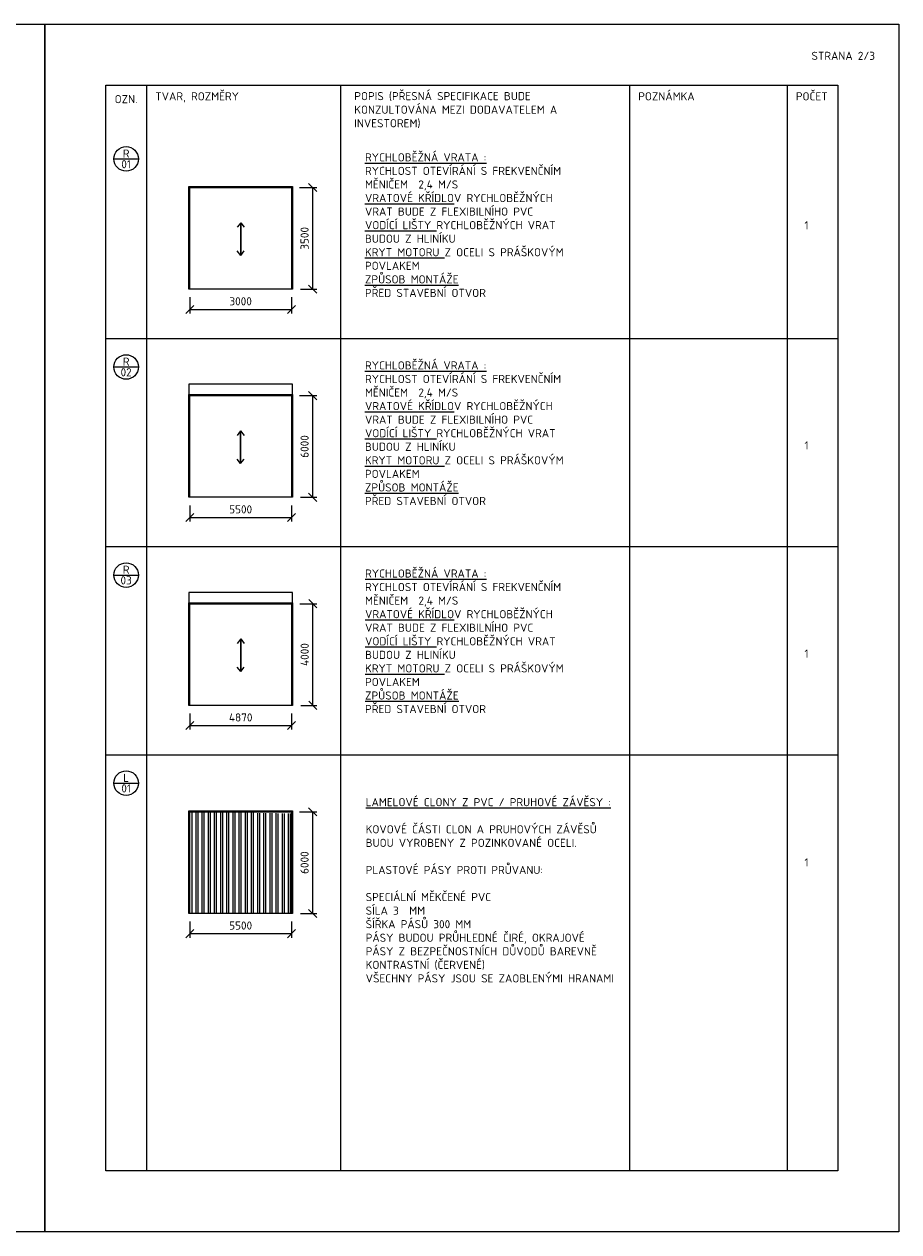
# Model space of a CAD drawing. Header units: millimetres. Extents: x 22658 to 127420, y -26060 to 5012.
# Tile 4 of 4: x 105912 to 127420, y -26060 to 3640. Entities that reach past the tile are written whole.
import ezdxf
from ezdxf.enums import TextEntityAlignment as Align

# ---------------------------------------------------------------- set-up
doc = ezdxf.new("R2010")
doc.units = ezdxf.units.MM
doc.header["$LTSCALE"] = 200
doc.layers.get('Defpoints').update_dxf_attribs({"color": 253})
for name, color, linetype, lineweight in [('A99_N_kce-pohl', 7, 'Continuous', 20), ('A99_N_koty-100', 160, 'Continuous', 9), ('A99_N_leg-ram', 7, 'Continuous', 9), ('A99_N_txt-popis-mist', 252, 'Continuous', 9), ('A99_N_znaceni', 160, 'Continuous', 9), ('A99_S_kce-rez-sil', 201, 'Continuous', 40), ('A99_S_sraf', 252, 'Continuous', 9), ('A99_S_txt-popis-100', 240, 'Continuous', 9)]:
    doc.layers.add(name, color=color, linetype=linetype, lineweight=lineweight)
doc.styles.add('A99_kota', font='isocpeur.ttf')
doc.styles.add('A99_popis', font='isocpeur.ttf')
doc.dimstyles.new('A99_kota-100', dxfattribs={"dimscale": 100, "dimtxt": 2, "dimasz": 2, "dimexe": 1, "dimexo": 5, "dimgap": 1, "dimtad": 1, "dimdec": 0, "dimtxsty": 'A99_kota', "dimblk": 'OBLIQUE', "dimcen": 2.5, "dimclrt": 5, "dimadec": 0, "dimazin": 0, "dimtfac": 1, "dimtdec": 0, "dimtix": 1, "dimtmove": 2, "dimatfit": 3, "dimfxl": 0, "dimlwd": -1, "dimlwe": -1, "dimarcsym": 0})

# ---------------------------------------------------------------- blocks, each defined once
blk = doc.blocks.new('*U40')
at = {"color": 0, "linetype": 'ByBlock'}
blk.add_line((-3.02, 0), (3.02, 0), dxfattribs=at)
blk.add_circle((0, 0), 3.02, dxfattribs=at)
at = {"color": 0, "linetype": 'ByBlock', "style": 'A99_popis'}
for tag, p in [('KATEGORIE', (0, 1.31)), ('PRVEK', (0, -1.3))]:
    blk.add_attdef(tag, text='', height=2, dxfattribs=at).set_placement(p, align=Align.MIDDLE_CENTER)
blk = doc.blocks.new('_OBLIQUE')
at = {"color": 0, "linetype": 'ByBlock'}
blk.add_line((-0.5, -0.5), (0.5, 0.5), dxfattribs=at)
blk = doc.blocks.new('*D65')
at = {"layer": 'A99_N_koty-100', "color": 0, "transparency": 16777216}
for p, q in [((112685, -378), (113107, -378)), ((113007, -2878), (113007, -378)), ((112710, -2878), (113107, -2878))]:
    blk.add_line(p, q, dxfattribs=at)
at = {"layer": 'Defpoints', "color": 0, "transparency": 16777216}
for p in [(112485, -378), (113007, -378), (112510, -2878)]:
    blk.add_point(p, dxfattribs=at)
at = {"layer": 'A99_N_koty-100', "color": 0, "transparency": 16777216, "xscale": 200, "yscale": 200, "zscale": 200}
for p, rotation in [((113007, -378), 90), ((113007, -2878), 270)]:
    blk.add_blockref('_OBLIQUE', p, dxfattribs=dict(at, rotation=rotation))
at = {"layer": 'A99_N_koty-100', "color": 5, "transparency": 16777216, "insert": (112807, -1628), "char_height": 200, "attachment_point": 5, "rotation": 90, "style": 'A99_kota'}
blk.add_mtext('3500', dxfattribs=at)
blk = doc.blocks.new('*D66')
at = {"layer": 'A99_N_koty-100', "color": 0, "transparency": 16777216}
for p, q in [((109985, -3078), (109985, -3475)), ((112485, -3078), (112485, -3475)), ((109985, -3375), (112485, -3375))]:
    blk.add_line(p, q, dxfattribs=at)
at = {"layer": 'Defpoints', "color": 0, "transparency": 16777216}
for p in [(109985, -2878), (112485, -2878), (112485, -3375)]:
    blk.add_point(p, dxfattribs=at)
at = {"layer": 'A99_N_koty-100', "color": 0, "transparency": 16777216, "xscale": 200, "yscale": 200, "zscale": 200, "rotation": 180}
blk.add_blockref('_OBLIQUE', (109985, -3375), dxfattribs=at)
at = {"layer": 'A99_N_koty-100', "color": 0, "transparency": 16777216, "xscale": 200, "yscale": 200, "zscale": 200}
blk.add_blockref('_OBLIQUE', (112485, -3375), dxfattribs=at)
at = {"layer": 'A99_N_koty-100', "color": 5, "transparency": 16777216, "insert": (111235, -3175), "char_height": 200, "attachment_point": 5, "style": 'A99_kota'}
blk.add_mtext('3000', dxfattribs=at)
blk = doc.blocks.new('*D67')
at = {"layer": 'A99_N_koty-100', "color": 0, "transparency": 16777216}
for p, q in [((112685, -5496), (113107, -5496)), ((113007, -7996), (113007, -5496)), ((112710, -7996), (113107, -7996))]:
    blk.add_line(p, q, dxfattribs=at)
at = {"layer": 'Defpoints', "color": 0, "transparency": 16777216}
for p in [(112485, -5496), (113007, -5496), (112510, -7996)]:
    blk.add_point(p, dxfattribs=at)
at = {"layer": 'A99_N_koty-100', "color": 0, "transparency": 16777216, "xscale": 200, "yscale": 200, "zscale": 200}
for p, rotation in [((113007, -5496), 90), ((113007, -7996), 270)]:
    blk.add_blockref('_OBLIQUE', p, dxfattribs=dict(at, rotation=rotation))
at = {"layer": 'A99_N_koty-100', "color": 5, "transparency": 16777216, "insert": (112807, -6746), "char_height": 200, "attachment_point": 5, "rotation": 90, "style": 'A99_kota'}
blk.add_mtext('6000', dxfattribs=at)
blk = doc.blocks.new('*D68')
at = {"layer": 'A99_N_koty-100', "color": 0, "transparency": 16777216}
for p, q in [((109985, -8196), (109985, -8593)), ((112485, -8196), (112485, -8593)), ((109985, -8493), (112485, -8493))]:
    blk.add_line(p, q, dxfattribs=at)
at = {"layer": 'Defpoints', "color": 0, "transparency": 16777216}
for p in [(109985, -7996), (112485, -7996), (112485, -8493)]:
    blk.add_point(p, dxfattribs=at)
at = {"layer": 'A99_N_koty-100', "color": 0, "transparency": 16777216, "xscale": 200, "yscale": 200, "zscale": 200, "rotation": 180}
blk.add_blockref('_OBLIQUE', (109985, -8493), dxfattribs=at)
at = {"layer": 'A99_N_koty-100', "color": 0, "transparency": 16777216, "xscale": 200, "yscale": 200, "zscale": 200}
blk.add_blockref('_OBLIQUE', (112485, -8493), dxfattribs=at)
at = {"layer": 'A99_N_koty-100', "color": 5, "transparency": 16777216, "insert": (111235, -8293), "char_height": 200, "attachment_point": 5, "style": 'A99_kota'}
blk.add_mtext('5500', dxfattribs=at)
blk = doc.blocks.new('*D69')
at = {"layer": 'A99_N_koty-100', "color": 0, "transparency": 16777216}
for p, q in [((112687, -10613), (113109, -10613)), ((113009, -13113), (113009, -10613)), ((112712, -13113), (113109, -13113))]:
    blk.add_line(p, q, dxfattribs=at)
at = {"layer": 'Defpoints', "color": 0, "transparency": 16777216}
for p in [(112487, -10613), (113009, -10613), (112512, -13113)]:
    blk.add_point(p, dxfattribs=at)
at = {"layer": 'A99_N_koty-100', "color": 0, "transparency": 16777216, "xscale": 200, "yscale": 200, "zscale": 200}
for p, rotation in [((113009, -10613), 90), ((113009, -13113), 270)]:
    blk.add_blockref('_OBLIQUE', p, dxfattribs=dict(at, rotation=rotation))
at = {"layer": 'A99_N_koty-100', "color": 5, "transparency": 16777216, "insert": (112809, -11863), "char_height": 200, "attachment_point": 5, "rotation": 90, "style": 'A99_kota'}
blk.add_mtext('4000', dxfattribs=at)
blk = doc.blocks.new('*D70')
at = {"layer": 'A99_N_koty-100', "color": 0, "transparency": 16777216}
for p, q in [((109987, -13313), (109987, -13710)), ((112487, -13313), (112487, -13710)), ((109987, -13610), (112487, -13610))]:
    blk.add_line(p, q, dxfattribs=at)
at = {"layer": 'Defpoints', "color": 0, "transparency": 16777216}
for p in [(109987, -13113), (112487, -13113), (112487, -13610)]:
    blk.add_point(p, dxfattribs=at)
at = {"layer": 'A99_N_koty-100', "color": 0, "transparency": 16777216, "xscale": 200, "yscale": 200, "zscale": 200, "rotation": 180}
blk.add_blockref('_OBLIQUE', (109987, -13610), dxfattribs=at)
at = {"layer": 'A99_N_koty-100', "color": 0, "transparency": 16777216, "xscale": 200, "yscale": 200, "zscale": 200}
blk.add_blockref('_OBLIQUE', (112487, -13610), dxfattribs=at)
at = {"layer": 'A99_N_koty-100', "color": 5, "transparency": 16777216, "insert": (111237, -13410), "char_height": 200, "attachment_point": 5, "style": 'A99_kota'}
blk.add_mtext('4870', dxfattribs=at)
blk = doc.blocks.new('*D72')
at = {"layer": 'A99_N_koty-100', "color": 0, "transparency": 16777216}
for p, q in [((112685, -15730), (113107, -15730)), ((113007, -18230), (113007, -15730)), ((112710, -18230), (113107, -18230))]:
    blk.add_line(p, q, dxfattribs=at)
at = {"layer": 'Defpoints', "color": 0, "transparency": 16777216}
for p in [(112485, -15730), (113007, -15730), (112510, -18230)]:
    blk.add_point(p, dxfattribs=at)
at = {"layer": 'A99_N_koty-100', "color": 0, "transparency": 16777216, "xscale": 200, "yscale": 200, "zscale": 200}
for p, rotation in [((113007, -15730), 90), ((113007, -18230), 270)]:
    blk.add_blockref('_OBLIQUE', p, dxfattribs=dict(at, rotation=rotation))
at = {"layer": 'A99_N_koty-100', "color": 5, "transparency": 16777216, "insert": (112807, -16980), "char_height": 200, "attachment_point": 5, "rotation": 90, "style": 'A99_kota'}
blk.add_mtext('6000', dxfattribs=at)
blk = doc.blocks.new('*D73')
at = {"layer": 'A99_N_koty-100', "color": 0, "transparency": 16777216}
for p, q in [((109985, -18430), (109985, -18827)), ((112485, -18430), (112485, -18827)), ((109985, -18727), (112485, -18727))]:
    blk.add_line(p, q, dxfattribs=at)
at = {"layer": 'Defpoints', "color": 0, "transparency": 16777216}
for p in [(109985, -18230), (112485, -18230), (112485, -18727)]:
    blk.add_point(p, dxfattribs=at)
at = {"layer": 'A99_N_koty-100', "color": 0, "transparency": 16777216, "xscale": 200, "yscale": 200, "zscale": 200, "rotation": 180}
blk.add_blockref('_OBLIQUE', (109985, -18727), dxfattribs=at)
at = {"layer": 'A99_N_koty-100', "color": 0, "transparency": 16777216, "xscale": 200, "yscale": 200, "zscale": 200}
blk.add_blockref('_OBLIQUE', (112485, -18727), dxfattribs=at)
at = {"layer": 'A99_N_koty-100', "color": 5, "transparency": 16777216, "insert": (111235, -18527), "char_height": 200, "attachment_point": 5, "style": 'A99_kota'}
blk.add_mtext('5500', dxfattribs=at)

msp = doc.modelspace()

# ---------------------------------------------------------------- hatches: boundary and pattern name
at = {"layer": 'A99_S_sraf', "linetype": 'Continuous', "lineweight": 0, "ltscale": 0.5, "transparency": 33554687}
h = msp.add_hatch(dxfattribs=at)
h.set_pattern_fill('ANSI32', color=32, scale=404, angle=45)
h.set_pattern_definition([(90, (0, 0), (-151.5, 0), []), (90, (50.5, 50.5), (-151.5, 0), [])])
h.paths.add_polyline_path([(112511.7, -15774.9), (109986.7, -15729.8), (109986.7, -18229.8), (112486.7, -18229.8)])

# ---------------------------------------------------------------- linework, layer by layer
at = {"layer": 'A99_N_kce-pohl', "color": 10}
for points in [[(109959.5, -2878.3), (109959.5, -353.3), (112509.5, -353.3), (112509.5, -2878.3)], [(109984.5, -2878.3), (109984.5, -378.3), (112484.5, -378.3), (112484.5, -2878.3)], [(109959.5, -5470.5), (112510, -5470.5), (112510, -5217.2), (109959.5, -5217.2)], [(109959.5, -7995.5), (109959.5, -5470.5), (112509.5, -5470.5), (112509.5, -7995.5)], [(109984.5, -7995.5), (109984.5, -5495.5), (112484.5, -5495.5), (112484.5, -7995.5)], [(109959.5, -10587.7), (112510, -10587.7), (112510, -10334.3), (109959.5, -10334.3)], [(109961.7, -13112.7), (109961.7, -10587.7), (112511.7, -10587.7), (112511.7, -13112.7)], [(109986.7, -13112.7), (109986.7, -10612.7), (112486.7, -10612.7), (112486.7, -13112.7)], [(109961.7, -18229.8), (109961.7, -15704.8), (112511.7, -15704.8), (112511.7, -18229.8)], [(109986.7, -18229.8), (109986.7, -15729.8), (112486.7, -15729.8), (112486.7, -18229.8)]]:
    msp.add_lwpolyline(points, close=True, dxfattribs=at)
at = {"layer": 'A99_N_leg-ram'}
for p, q in [((107920, -4091.3), (125920, -4091.3)), ((107922.2, -9208.5), (125922.2, -9208.5)), ((107920, -14325.7), (125920, -14325.7))]:
    msp.add_line(p, q, dxfattribs=at)
at = {"layer": 'A99_N_leg-ram', "const_width": 2}
msp.add_lwpolyline([(107920, 2140), (125920, 2140), (125920, 1025.8), (107920, 1025.8)], close=True, dxfattribs=at)
at = {"layer": 'A99_N_leg-ram'}
for points in [[(107920, 2140), (125920, 2140), (125920, -24560), (107920, -24560)], [(108920, 2140), (108920, 2140)]]:
    msp.add_lwpolyline(points, close=True, dxfattribs=at)
for points in [[(108920, 2140), (108920, -24560)], [(113690, 2140), (113690, -24560)], [(120794.6, 2140), (120794.6, -24560)], [(124670, 2140), (124670, -24560)]]:
    msp.add_lwpolyline(points, dxfattribs=at)
at = {"layer": 'A99_N_txt-popis-mist'}
for points in [[(85420, 3640), (106420, 3640), (106420, -26060), (85420, -26060)], [(106420, 3640), (127420, 3640), (127420, -26060), (106420, -26060)]]:
    msp.add_lwpolyline(points, close=True, dxfattribs=at)
at = {"layer": 'A99_S_kce-rez-sil', "color": 1, "linetype": 'Continuous', "lineweight": 9, "ltscale": 0.5}
for points in [[(111236.7, -1244.8), (111151.7, -1354.8)], [(111236.7, -1244.8), (111236.7, -2047.3)], [(111236.7, -2047.3), (111236.7, -1244.8)], [(111236.7, -1244.8), (111321.7, -1354.8)], [(111236.7, -2047.3), (111151.7, -1937.3)], [(111236.7, -2047.3), (111321.7, -1937.3)], [(111234.5, -6362), (111149.5, -6472)], [(111234.5, -6362), (111234.5, -7164.4)], [(111234.5, -7164.4), (111234.5, -6362)], [(111234.5, -6362), (111319.5, -6472)], [(111234.5, -7164.4), (111149.5, -7054.4)], [(111234.5, -7164.4), (111319.5, -7054.4)], [(111236.7, -11479.2), (111151.7, -11589.2)], [(111236.7, -11479.2), (111236.7, -12281.6)], [(111236.7, -12281.6), (111236.7, -11479.2)], [(111236.7, -11479.2), (111321.7, -11589.2)], [(111236.7, -12281.6), (111151.7, -12171.6)], [(111236.7, -12281.6), (111321.7, -12171.6)]]:
    msp.add_lwpolyline(points, dxfattribs=at)

# ---------------------------------------------------------------- block references
at = {"layer": 'A99_N_znaceni', "color": 5, "xscale": 100, "yscale": 100, "zscale": 100}
for p, values in [((108420, 326.1), {'KATEGORIE': 'R', 'PRVEK': '01'}), ((108420, -4791.1), {'KATEGORIE': 'R', 'PRVEK': '02'})]:
    msp.add_blockref('*U40', p, dxfattribs=at).add_auto_attribs(values)
at = {"layer": 'A99_N_znaceni', "color": 5}
ref = msp.add_blockref('*U40', (108420, -9908.3), dxfattribs=dict(at, xscale=100, yscale=100, zscale=100))
ref.add_attrib('KATEGORIE', 'R', dxfattribs={"layer": '0', "color": 5, "linetype": 'ByBlock', "height": 200, "style": 'A99_popis'}).set_placement((108420, -9777.3), align=Align.MIDDLE_CENTER)
ref.add_attrib('PRVEK', '03', dxfattribs={"layer": '0', "color": 5, "linetype": 'ByBlock', "height": 200, "style": 'A99_popis'}).set_placement((108420, -10038.1), align=Align.MIDDLE_CENTER)
ref = msp.add_blockref('*U40', (108420, -15025.4), dxfattribs=dict(at, xscale=100, yscale=100, zscale=100))
ref.add_attrib('KATEGORIE', 'L', dxfattribs={"layer": '0', "color": 5, "linetype": 'ByBlock', "height": 200, "style": 'A99_popis'}).set_placement((108420, -14894.4), align=Align.MIDDLE_CENTER)
ref.add_attrib('PRVEK', '01', dxfattribs={"layer": '0', "color": 5, "linetype": 'ByBlock', "height": 200, "style": 'A99_popis'}).set_placement((108420, -15155.2), align=Align.MIDDLE_CENTER)

# ---------------------------------------------------------------- texts
at = {"layer": 'A99_S_txt-popis-100', "char_height": 200, "attachment_point": 1, "style": 'A99_kota'}
for s, width, gutter_width, insert in [('{\\fISOCPEUR|b1|i0|c238|p34;STRANA 2/3}', 1497.827, 1, (125272.2, 2961)), ('{\\fISOCPEUR|b1|i0|c238|p34;OZN.}', 576.184, 1, (108137.2, 1895.9)), ('{\\fISOCPEUR|b1|i0|c238|p34;TVAR, ROZMĚRY}', 4915.047, 1, (109137.2, 1965.3)), ('{\\fISOCPEUR|b1|i0|c238|p34;POPIS (PŘESNÁ SPECIFIKACE BUDE KONZULTOVÁNA MEZI DODAVATELEM A INVESTOREM)}', 6306.175, 1, (114030, 1970)), ('{\\fISOCPEUR|b1|i0|c238|p34;POZNÁMKA}', 2807.247, 1, (121011.8, 1965.3)), ('{\\fISOCPEUR|b1|i0|c238|p34;POČET}', 758.304, 1, (124887.2, 1965.3)), ('{\\fISOCPEUR|b1|i0|c238|p34;\\LRYCHLOBĚŽNÁ VRATA :\\P}RYCHLOST OTEVÍRÁNÍ S FREKVENČNÍM MĚNIČEM  2,4 M/S\\P{\\LVRATOVÉ KŘÍDLO}V RYCHLOBĚŽNÝCH VRAT BUDE Z FLEXIBILNÍHO PVC \\P{\\LVODÍCÍ LIŠTY} RYCHLOBĚŽNÝCH VRAT BUDOU Z HLINÍKU\\P{\\LKRYT MOTORU} Z OCELI S PRÁŠKOVÝM POVLAKEM\\P{\\LZPŮSOB MONTÁŽE}\\PPŘED STAVEBNÍ OTVOR ', 5222.704, 2000, (114292.8, 464.5)), ('{\\fISOCPEUR|b1|i0|c238|p34;1}', 200, 1250, (125100, -1206.1)), ('{\\fISOCPEUR|b1|i0|c238|p34;\\LRYCHLOBĚŽNÁ VRATA :\\P}RYCHLOST OTEVÍRÁNÍ S FREKVENČNÍM MĚNIČEM  2,4 M/S\\P{\\LVRATOVÉ KŘÍDLO}V RYCHLOBĚŽNÝCH VRAT BUDE Z FLEXIBILNÍHO PVC \\P{\\LVODÍCÍ LIŠTY} RYCHLOBĚŽNÝCH VRAT BUDOU Z HLINÍKU\\P{\\LKRYT MOTORU} Z OCELI S PRÁŠKOVÝM POVLAKEM\\P{\\LZPŮSOB MONTÁŽE}\\PPŘED STAVEBNÍ OTVOR ', 5222.704, 2000, (114292.8, -4652.7)), ('{\\fISOCPEUR|b1|i0|c238|p34;1}', 200, 1250, (125100, -6621.5)), ('{\\fISOCPEUR|b1|i0|c238|p34;\\LRYCHLOBĚŽNÁ VRATA :\\P}RYCHLOST OTEVÍRÁNÍ S FREKVENČNÍM MĚNIČEM  2,4 M/S\\P{\\LVRATOVÉ KŘÍDLO}V RYCHLOBĚŽNÝCH VRAT BUDE Z FLEXIBILNÍHO PVC \\P{\\LVODÍCÍ LIŠTY} RYCHLOBĚŽNÝCH VRAT BUDOU Z HLINÍKU\\P{\\LKRYT MOTORU} Z OCELI S PRÁŠKOVÝM POVLAKEM\\P{\\LZPŮSOB MONTÁŽE}\\PPŘED STAVEBNÍ OTVOR ', 5222.704, 2000, (114294.9, -9769.9)), ('{\\fISOCPEUR|b1|i0|c238|p34;1}', 200, 1250, (125100, -11738.7)), ('\\A1;\\P{\\A0;\\fISOCPEUR|b1|i0|c238|p34;\\LLAMELOVÉ CLONY Z PVC / PRUHOVÉ ZÁVĚSY :\\P}\\PKOVOVÉ ČÁSTI CLON A PRUHOVÝCH ZÁVĚSŮ BUOU VYROBENY Z POZINKOVANÉ OCELI.\\P\\PPLASTOVÉ PÁSY PROTI PRŮVANU:\\P\\PSPECIÁLNÍ MĚKČENÉ PVC\\PSÍLA 3  MM\\PŠÍŘKA PÁSŮ 300 MM\\PPÁSY BUDOU PRŮHLEDNÉ ČIRÉ, OKRAJOVÉ PÁSY Z BEZPEČNOSTNÍCH DŮVODŮ BAREVNĚ KONTRASTNÍ (ČERVENÉ)\\PVŠECHNY PÁSY JSOU SE ZAOBLENÝMI HRANAMI', 5822.004, 2000, (114310, -15060)), ('{\\fISOCPEUR|b1|i0|c238|p34;1}', 200, 1250, (125100, -16874.4))]:
    msp.add_mtext_dynamic_manual_height_columns(s, width=width, gutter_width=gutter_width, heights=[0], dxfattribs=dict(at, insert=insert))

# ---------------------------------------------------------------- dimensions: what is measured, and where the dimension line sits
at = {"layer": 'A99_N_koty-100', "color": 5}
for base, p1, p2, text, picture, middle in [((113006.6, -378.3), (112509.5, -2878.3), (112484.5, -378.3), '3500', '*D65', (112806.6, -1628.3)), ((113006.6, -5495.5), (112509.5, -7995.5), (112484.5, -5495.5), '6000', '*D67', (112806.6, -6745.5)), ((113008.7, -10612.7), (112511.7, -13112.7), (112486.7, -10612.7), '4000', '*D69', (112808.7, -11862.7)), ((113006.6, -15729.8), (112509.5, -18229.8), (112484.5, -15729.8), '6000', '*D72', (112806.6, -16979.8))]:
    dim = msp.add_linear_dim(base=base, p1=p1, p2=p2, angle=90, text=text, dimstyle='A99_kota-100', override={"dimexo": 2, "dimfxl": 50}, dxfattribs=at)
    dim.commit()
    dim.dimension.update_dxf_attribs({"geometry": picture, "text_midpoint": middle})
for base, p1, p2, text, picture, middle in [((112484.5, -3375.4), (109984.5, -2878.3), (112484.5, -2878.3), '3000', '*D66', (111234.5, -3175.4)), ((112484.5, -8492.6), (109984.5, -7995.5), (112484.5, -7995.5), '5500', '*D68', (111234.5, -8292.6)), ((112486.7, -13609.7), (109986.7, -13112.7), (112486.7, -13112.7), '4870', '*D70', (111236.7, -13409.7)), ((112484.5, -18726.9), (109984.5, -18229.8), (112484.5, -18229.8), '5500', '*D73', (111234.5, -18526.9))]:
    dim = msp.add_linear_dim(base=base, p1=p1, p2=p2, text=text, dimstyle='A99_kota-100', override={"dimexo": 2, "dimfxl": 50}, dxfattribs=at)
    dim.commit()
    dim.dimension.update_dxf_attribs({"geometry": picture, "text_midpoint": middle})

doc.saveas('drawing.dxf')
